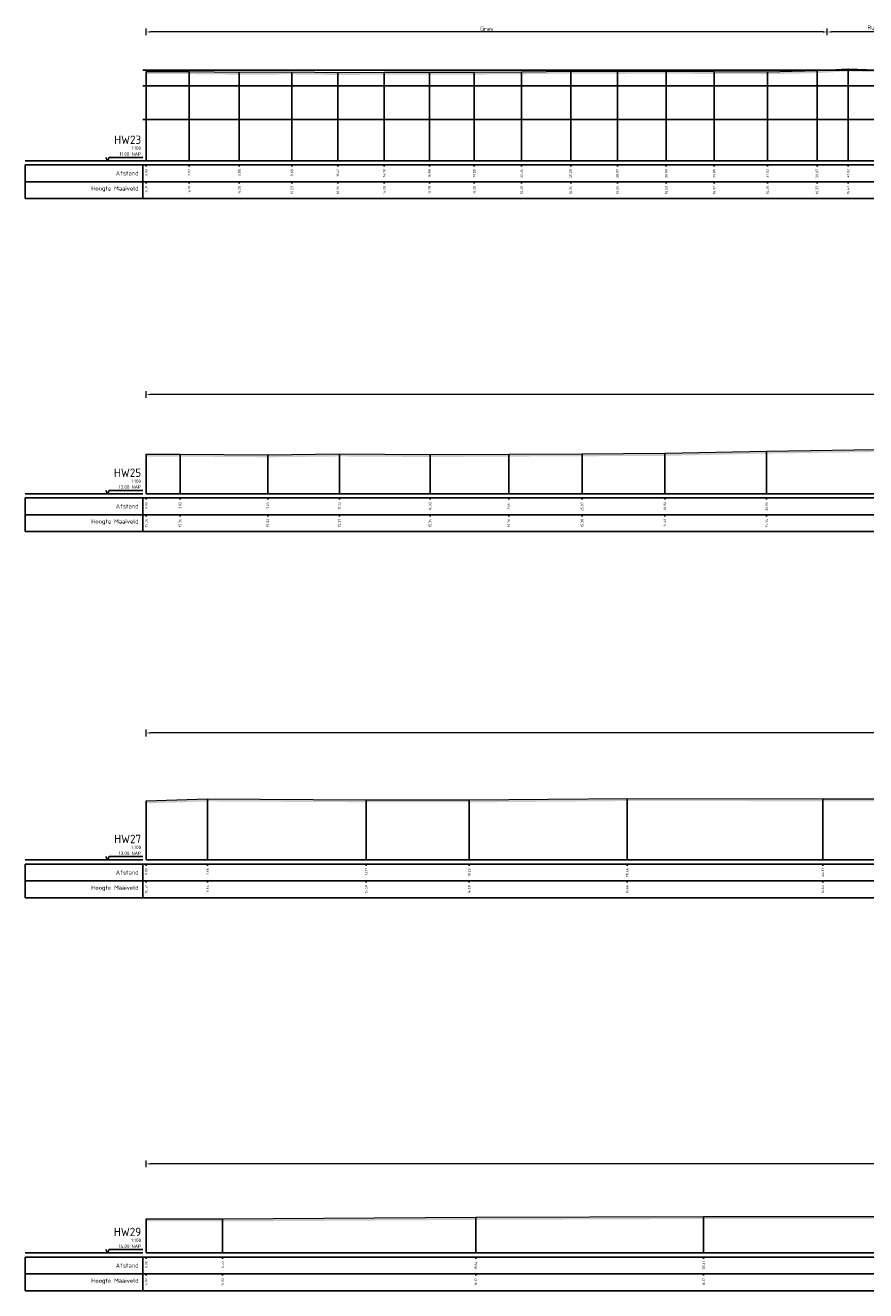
# Model space of a CAD drawing. Header units: metres. Extents: x 197883 to 206898, y 361907 to 364395.
# Tile 134 of 256: x 205777 to 205827, y 363709 to 363785. Entities that reach past the tile are written whole.
import ezdxf
from ezdxf.enums import TextEntityAlignment as Align

# ---------------------------------------------------------------- set-up
doc = ezdxf.new("R2010")
doc.units = ezdxf.units.M
doc.header["$PDMODE"] = 35
doc.header["$PDSIZE"] = 0.075
doc.layers.add('X-ME-AL-PROFIEL_HUIDIG MAAIVELD-GD', color=252, linetype='Continuous', lineweight=0)
doc.layers.add('X-XX-AL-DETAIL1-M', color=7, linetype='Continuous', lineweight=18)
doc.layers.add('X-ME-AL-PROFIELRASTER-S', color=7, linetype='Continuous')
doc.layers.add('X-XX-AL-HULPLIN-G', color=11, linetype='Continuous', lineweight=25, plot=False)
doc.styles.add('NLCS-ISO-ANNOTATIVE-T18', font='NLCS-ISO.ttf', dxfattribs={"height": 1.8})
doc.styles.add('NLCS-ISO-M100-T25', font='NLCS-ISO.ttf', dxfattribs={"height": 0.25})
doc.dimstyles.new('NLCS-M100-T25-PIJL_L2_H1', dxfattribs={"dimscale": 0.1, "dimtxt": 2.5, "dimasz": 2.5, "dimexe": 2, "dimexo": 2, "dimgap": 0.7, "dimtad": 1, "dimzin": 0, "dimdsep": 46, "dimtxsty": 'NLCS-ISO-M100-T25', "dimcen": 0, "dimdle": 2, "dimclrd": 256, "dimclre": 256, "dimclrt": 256, "dimadec": 1, "dimazin": 0, "dimtfac": 1, "dimtdec": 3, "dimtofl": 0, "dimtmove": 0, "dimatfit": 3, "dimfxl": 2, "dimfxlon": 1, "dimtfillclr": 256, "dimtolj": 1, "dimtzin": 0, "dimlwd": -1, "dimlwe": -1, "dimarcsym": 0})

# ---------------------------------------------------------------- blocks, each defined once
blk = doc.blocks.new('SAL-PROFIELRASTER-D')
at = {"color": 0, "linetype": 'ByBlock', "lineweight": -2, "flags": 128}
for points in [[(-2, 0), (-72, 0)], [(-24, 2), (-23, 0), (-22, 2), (-2, 2)], [(-72, -12.5), (-72, -2.5)], [(0, -2.5), (-72, -2.5)], [(-2, -12.5), (-2, -2.5)], [(0, -12.5), (-72, -12.5)]]:
    blk.add_lwpolyline(points, dxfattribs=at)
at = {"color": 0, "linetype": 'ByBlock', "lineweight": -2, "style": 'NLCS-ISO-ANNOTATIVE-T18'}
blk.add_text('NAP', height=2, dxfattribs=at).set_placement((-3, 3), align=Align.RIGHT)
blk.add_text('Afstand', height=2.5, dxfattribs=at).set_placement((-4.5, -7.5), align=Align.MIDDLE_RIGHT)
for tag, height, p in [('PROFIELNR', 5, (-3, 10)), ('SCHAAL', 2, (-3, 6.5)), ('NAP', 2, (-9.94, 3))]:
    blk.add_attdef(tag, text='', height=height, dxfattribs=at).set_placement(p, align=Align.RIGHT)
blk = doc.blocks.new('SAL-PROFIELRASTER_BALK_EIND1-D')
at = {"color": 0, "linetype": 'ByBlock', "lineweight": -2}
blk.add_line((1, -12.5), (1, -2.5), dxfattribs=at)
at = {"color": 0, "linetype": 'ByBlock', "lineweight": -2, "flags": 128}
for points in [[(0, 0), (1, 0)], [(0, -2.5), (1, -2.5)], [(0, -12.5), (1, -12.5)]]:
    blk.add_lwpolyline(points, dxfattribs=at)
blk = doc.blocks.new('SAL-PROFIELRASTER_BALK-D')
at = {"color": 0, "linetype": 'ByBlock', "lineweight": -2}
for p, q in [((-72, -12.5), (-72, -2.5)), ((-2, -2.5), (-2, -12.5)), ((0, -12.5), (-72, -12.5))]:
    blk.add_line(p, q, dxfattribs=at)
at = {"color": 0, "linetype": 'ByBlock', "lineweight": -2, "style": 'NLCS-ISO-ANNOTATIVE-T18'}
for tag, height, p in [('TITEL1', 2.5, (-4.5, -6.5)), ('TITEL2', 1.5, (-4.5, -9.5))]:
    blk.add_attdef(tag, text='', height=height, dxfattribs=at).set_placement(p, align=Align.MIDDLE_RIGHT)
blk = doc.blocks.new('SAL-PROFIELRASTER_BALK_EIND2-D')
at = {"color": 0, "linetype": 'ByBlock', "lineweight": -2}
for p, q in [((1, -2.5), (1, -12.5)), ((1, -12.5), (0, -12.5))]:
    blk.add_line(p, q, dxfattribs=at)
blk = doc.blocks.new('SAL-PROFIELRASTER_BALK_DATA-D')
at = {"color": 0, "linetype": 'ByBlock', "lineweight": -2}
blk.add_lwpolyline([(0, -3.5), (0, -2.5)], dxfattribs=at)
at = {"color": 0, "linetype": 'ByBlock', "lineweight": -2, "style": 'NLCS-ISO-ANNOTATIVE-T18'}
blk.add_attdef('GETAL', text='', height=1.5, rotation=90, dxfattribs=at).set_placement((0.75, -5), align=Align.RIGHT)
blk = doc.blocks.new('SAL-PROFIELRASTER_AANHAAL-D')
at = {"color": 9, "linetype": 'ByBlock', "lineweight": -2, "flags": 128}
blk.add_lwpolyline([(0, 1), (0, 0)], dxfattribs=at)
blk = doc.blocks.new('*D208')
at = {"layer": 'Defpoints', "color": 0, "transparency": 16777216}
for p in [(205783.859, 363784.301), (205783.859, 363776.632), (205824.439, 363776.632)]:
    blk.add_point(p, dxfattribs=at)
at = {"layer": 'X-XX-AL-DETAIL1-M', "color": 253, "transparency": 16777216}
for p, q in [((205783.859, 363784.101), (205783.859, 363784.501)), ((205824.189, 363784.301), (205784.109, 363784.301)), ((205824.439, 363784.101), (205824.439, 363784.501))]:
    blk.add_line(p, q, dxfattribs=at)
for points in [[(205784.109, 363784.343), (205784.109, 363784.26), (205783.859, 363784.301)], [(205824.189, 363784.343), (205824.189, 363784.26), (205824.439, 363784.301)]]:
    blk.add_solid(points, dxfattribs=at)
at = {"layer": 'X-XX-AL-DETAIL1-M', "color": 253, "transparency": 16777216, "insert": (205804.149, 363784.496), "char_height": 0.25, "attachment_point": 5, "style": 'NLCS-ISO-M100-T25'}
blk.add_mtext('\\A1;Gras', dxfattribs=at)
blk = doc.blocks.new('*D236')
at = {"layer": 'Defpoints', "color": 0, "transparency": 16777216}
for p in [(205824.439, 363784.301), (205824.439, 363776.632), (205830.289, 363776.632)]:
    blk.add_point(p, dxfattribs=at)
at = {"layer": 'X-XX-AL-DETAIL1-M', "color": 253, "transparency": 16777216}
for p, q in [((205824.439, 363784.101), (205824.439, 363784.501)), ((205830.039, 363784.301), (205824.689, 363784.301)), ((205830.289, 363784.101), (205830.289, 363784.501))]:
    blk.add_line(p, q, dxfattribs=at)
for points in [[(205824.689, 363784.343), (205824.689, 363784.26), (205824.439, 363784.301)], [(205830.039, 363784.343), (205830.039, 363784.26), (205830.289, 363784.301)]]:
    blk.add_solid(points, dxfattribs=at)
at = {"layer": 'X-XX-AL-DETAIL1-M', "color": 253, "transparency": 16777216, "insert": (205827.364, 363784.534), "char_height": 0.25, "attachment_point": 5, "style": 'NLCS-ISO-M100-T25'}
blk.add_mtext('\\A1;Ruigte', dxfattribs=at)
blk = doc.blocks.new('SAL-PROFIELRASTER-SOD')
at = {"color": 0, "linetype": 'ByBlock', "lineweight": -2, "flags": 128}
for points in [[(-2, 0), (-72, 0)], [(-24, 2), (-23, 0), (-22, 2), (-2, 2)], [(-72, -12.5), (-72, -2.5)], [(0, -2.5), (-72, -2.5)], [(-2, -12.5), (-2, -2.5)], [(0, -12.5), (-72, -12.5)]]:
    blk.add_lwpolyline(points, dxfattribs=at)
at = {"color": 0, "linetype": 'ByBlock', "lineweight": -2, "style": 'NLCS-ISO-ANNOTATIVE-T18'}
blk.add_text('NAP', height=2, dxfattribs=at).set_placement((-3, 3), align=Align.RIGHT)
blk.add_text('Afstand', height=2.5, dxfattribs=at).set_placement((-4.5, -7.5), align=Align.MIDDLE_RIGHT)
for tag, height, p in [('PROFIELNR', 5, (-3, 10)), ('SCHAAL', 2, (-3, 6.5)), ('NAP', 2, (-9.94, 3))]:
    blk.add_attdef(tag, text='', height=height, dxfattribs=at).set_placement(p, align=Align.RIGHT)
blk = doc.blocks.new('SAL-PROFIELRASTER_BALK_EIND1-SOD')
at = {"color": 0, "linetype": 'ByBlock', "lineweight": -2}
blk.add_line((1, -12.5), (1, -2.5), dxfattribs=at)
at = {"color": 0, "linetype": 'ByBlock', "lineweight": -2, "flags": 128}
for points in [[(0, 0), (1, 0)], [(0, -2.5), (1, -2.5)], [(0, -12.5), (1, -12.5)]]:
    blk.add_lwpolyline(points, dxfattribs=at)
blk = doc.blocks.new('SAL-PROFIELRASTER_BALK-SOD')
at = {"color": 0, "linetype": 'ByBlock', "lineweight": -2}
for p, q in [((-72, -12.5), (-72, -2.5)), ((-2, -2.5), (-2, -12.5)), ((0, -12.5), (-72, -12.5))]:
    blk.add_line(p, q, dxfattribs=at)
at = {"color": 0, "linetype": 'ByBlock', "lineweight": -2, "style": 'NLCS-ISO-ANNOTATIVE-T18'}
for tag, height, p in [('TITEL1', 2.5, (-4.5, -6.5)), ('TITEL2', 1.5, (-4.5, -9.5))]:
    blk.add_attdef(tag, text='', height=height, dxfattribs=at).set_placement(p, align=Align.MIDDLE_RIGHT)
blk = doc.blocks.new('SAL-PROFIELRASTER_BALK_EIND2-SOD')
at = {"color": 0, "linetype": 'ByBlock', "lineweight": -2}
for p, q in [((1, -2.5), (1, -12.5)), ((1, -12.5), (0, -12.5))]:
    blk.add_line(p, q, dxfattribs=at)
blk = doc.blocks.new('SAL-PROFIELRASTER_BALK_DATA-SOD')
at = {"color": 0, "linetype": 'ByBlock', "lineweight": -2}
blk.add_lwpolyline([(0, -3.5), (0, -2.5)], dxfattribs=at)
at = {"color": 0, "linetype": 'ByBlock', "lineweight": -2, "style": 'NLCS-ISO-ANNOTATIVE-T18'}
blk.add_attdef('GETAL', text='', height=1.5, rotation=90, dxfattribs=at).set_placement((0.75, -5), align=Align.RIGHT)
blk = doc.blocks.new('SAL-PROFIELRASTER_AANHAAL-SOD')
at = {"color": 9, "linetype": 'ByBlock', "lineweight": -2, "flags": 128}
blk.add_lwpolyline([(0, 1), (0, 0)], dxfattribs=at)
blk = doc.blocks.new('*D264')
at = {"layer": 'Defpoints', "color": 0, "transparency": 16777216}
for p in [(205783.859, 363762.711), (205783.859, 363756.798), (205875.585, 363756.798)]:
    blk.add_point(p, dxfattribs=at)
at = {"layer": 'X-XX-AL-DETAIL1-M', "color": 253, "transparency": 16777216}
for p, q in [((205783.859, 363762.511), (205783.859, 363762.911)), ((205875.335, 363762.711), (205784.109, 363762.711)), ((205875.585, 363762.511), (205875.585, 363762.911))]:
    blk.add_line(p, q, dxfattribs=at)
for points in [[(205784.109, 363762.752), (205784.109, 363762.669), (205783.859, 363762.711)], [(205875.335, 363762.752), (205875.335, 363762.669), (205875.585, 363762.711)]]:
    blk.add_solid(points, dxfattribs=at)
at = {"layer": 'X-XX-AL-DETAIL1-M', "color": 253, "transparency": 16777216, "insert": (205829.722, 363762.906), "char_height": 0.25, "attachment_point": 5, "style": 'NLCS-ISO-M100-T25'}
blk.add_mtext('\\A1;Gras', dxfattribs=at)
blk = doc.blocks.new('*D267')
at = {"layer": 'Defpoints', "color": 0, "transparency": 16777216}
for p in [(205783.859, 363742.546), (205783.859, 363734.984), (205881.861, 363734.984)]:
    blk.add_point(p, dxfattribs=at)
at = {"layer": 'X-XX-AL-DETAIL1-M', "color": 253, "transparency": 16777216}
for p, q in [((205783.859, 363742.346), (205783.859, 363742.746)), ((205881.861, 363742.346), (205881.861, 363742.746)), ((205881.611, 363742.546), (205784.109, 363742.546))]:
    blk.add_line(p, q, dxfattribs=at)
for points in [[(205784.109, 363742.588), (205784.109, 363742.505), (205783.859, 363742.546)], [(205881.611, 363742.588), (205881.611, 363742.505), (205881.861, 363742.546)]]:
    blk.add_solid(points, dxfattribs=at)
at = {"layer": 'X-XX-AL-DETAIL1-M', "color": 253, "transparency": 16777216, "insert": (205832.86, 363742.741), "char_height": 0.25, "attachment_point": 5, "style": 'NLCS-ISO-M100-T25'}
blk.add_mtext('\\A1;Gras', dxfattribs=at)
blk = doc.blocks.new('*D263')
at = {"layer": 'Defpoints', "color": 0, "transparency": 16777216}
for p in [(205783.859, 363716.881), (205783.859, 363711.578), (205883.551, 363711.578)]:
    blk.add_point(p, dxfattribs=at)
at = {"layer": 'X-XX-AL-DETAIL1-M', "color": 253, "transparency": 16777216}
for p, q in [((205783.859, 363716.681), (205783.859, 363717.081)), ((205883.551, 363716.681), (205883.551, 363717.081)), ((205883.301, 363716.881), (205784.109, 363716.881))]:
    blk.add_line(p, q, dxfattribs=at)
for points in [[(205784.109, 363716.922), (205784.109, 363716.839), (205783.859, 363716.881)], [(205883.301, 363716.922), (205883.301, 363716.839), (205883.551, 363716.881)]]:
    blk.add_solid(points, dxfattribs=at)
at = {"layer": 'X-XX-AL-DETAIL1-M', "color": 253, "transparency": 16777216, "insert": (205833.705, 363717.076), "char_height": 0.25, "attachment_point": 5, "style": 'NLCS-ISO-M100-T25'}
blk.add_mtext('\\A1;Gras ', dxfattribs=at)

msp = doc.modelspace()

# ---------------------------------------------------------------- hatches: boundary and pattern name
at = {"layer": 'X-ME-AL-PROFIEL_HUIDIG MAAIVELD-GD'}
h = msp.add_hatch(dxfattribs=at)
h.set_pattern_fill('AGR-MAAIVELD', color=256, scale=0.05, pattern_type=2)
h.set_pattern_definition([(45, (-18.044, 312.50274), (-0.25000007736, 0.25000007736), []), (45, (-18.0797, 312.53845), (0, 0.50000015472), [0.3535535, -0.3535535]), (45, (-18.11543, 312.57417), (0, 0.50000015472), [0.3535535, -0.3535535]), (45, (-18.15164, 312.6104), (0, 0.50000015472), [0.3535535, -0.3535535]), (45, (-18.18686, 312.6456), (0, 0.50000015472), [0.3535535, -0.3535535]), (45, (-18.22257, 312.6813), (0, 0.50000015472), [0.3535535, -0.3535535]), (45, (-18.2583, 312.71703), (0, 0.50000015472), [0.3535535, -0.3535535]), (315, (-18.044, 312.50274), (0.25000007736, 0.25000007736), []), (315, (-18.0083, 312.53845), (0.50000015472, -1e-16), [0.3535535, -0.3535535]), (315, (-17.97257, 312.57417), (0.50000015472, -1e-16), [0.3535535, -0.3535535]), (315, (-17.93636, 312.6104), (0.50000015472, -1e-16), [0.3535535, -0.3535535]), (315, (-17.90114, 312.6456), (0.50000015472, -1e-16), [0.3535535, -0.3535535]), (315, (-17.86543, 312.6813), (0.50000015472, -1e-16), [0.3535535, -0.3535535]), (315, (-17.8297, 312.71703), (0.50000015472, -1e-16), [0.3535535, -0.3535535])])
h.paths.add_polyline_path([(205874.304, 363781.765), (205871.765, 363781.873), (205868.818, 363781.941), (205866.364, 363782.022), (205863.706, 363782.022), (205860.884, 363782.053), (205858.194, 363781.991), (205856.952, 363781.6), (205855.979, 363781.189), (205854.628, 363780.7), (205853.14, 363780.273), (205851.448, 363779.975), (205850.961, 363779.78), (205850.391, 363779.534), (205849.525, 363779.589), (205848.887, 363779.79), (205848.759, 363779.822), (205847.738, 363779.886), (205846.284, 363779.918), (205844.84, 363779.975), (205842.989, 363779.883), (205841.205, 363779.854), (205839.684, 363779.843), (205839.211, 363779.685), (205838.979, 363779.586), (205838.165, 363779.575), (205837.829, 363779.698), (205837.162, 363780.017), (205835.255, 363780.179), (205833.585, 363780.249), (205831.989, 363780.604), (205830.678, 363780.901), (205829.437, 363781.585), (205827.889, 363782.035), (205825.681, 363782.104), (205823.831, 363782.002), (205820.876, 363781.935), (205817.705, 363781.955), (205814.849, 363781.961), (205811.933, 363781.957), (205809.152, 363781.976), (205806.219, 363781.934), (205803.409, 363781.913), (205800.743, 363781.915), (205798.038, 363781.911), (205795.282, 363781.887), (205792.545, 363781.921), (205789.409, 363781.91), (205786.426, 363781.941), (205783.859, 363781.942), (205783.859, 363781.792), (205786.426, 363781.791), (205789.409, 363781.76), (205792.545, 363781.771), (205795.282, 363781.737), (205798.038, 363781.761), (205800.743, 363781.765), (205803.409, 363781.763), (205806.219, 363781.784), (205809.152, 363781.826), (205811.933, 363781.807), (205814.849, 363781.811), (205817.705, 363781.805), (205820.876, 363781.785), (205823.831, 363781.852), (205825.681, 363781.954), (205827.889, 363781.885), (205829.437, 363781.435), (205830.678, 363780.751), (205831.989, 363780.454), (205833.585, 363780.099), (205835.255, 363780.029), (205837.162, 363779.867), (205837.829, 363779.548), (205838.165, 363779.425), (205838.979, 363779.436), (205839.211, 363779.535), (205839.684, 363779.693), (205841.205, 363779.704), (205842.989, 363779.733), (205844.84, 363779.825), (205846.284, 363779.768), (205847.738, 363779.736), (205848.759, 363779.672), (205848.887, 363779.64), (205849.525, 363779.439), (205850.391, 363779.384), (205850.961, 363779.63), (205851.448, 363779.825), (205853.14, 363780.123), (205854.628, 363780.55), (205855.979, 363781.039), (205856.952, 363781.45), (205858.194, 363781.841), (205860.884, 363781.903), (205863.706, 363781.872), (205866.364, 363781.872), (205868.818, 363781.791), (205871.765, 363781.723), (205874.304, 363781.615)])
h = msp.add_hatch(dxfattribs=at)
h.set_pattern_fill('AGR-MAAIVELD', color=256, scale=0.05, pattern_type=2)
h.set_pattern_definition([(45, (0, 20.5117), (-0.25000007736, 0.25000007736), []), (45, (-0.0357, 20.5474), (0, 0.50000015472), [0.3535535, -0.3535535]), (45, (-0.07143, 20.58312), (0, 0.50000015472), [0.3535535, -0.3535535]), (45, (-0.10764, 20.61934), (0, 0.50000015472), [0.3535535, -0.3535535]), (45, (-0.14286, 20.65455), (0, 0.50000015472), [0.3535535, -0.3535535]), (45, (-0.17857, 20.69027), (0, 0.50000015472), [0.3535535, -0.3535535]), (45, (-0.2143, 20.72598), (0, 0.50000015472), [0.3535535, -0.3535535]), (315, (0, 20.5117), (0.25000007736, 0.25000007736), []), (315, (0.0357, 20.5474), (0.50000015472, -1e-16), [0.3535535, -0.3535535]), (315, (0.07143, 20.58312), (0.50000015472, -1e-16), [0.3535535, -0.3535535]), (315, (0.10764, 20.61934), (0.50000015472, -1e-16), [0.3535535, -0.3535535]), (315, (0.14286, 20.65455), (0.50000015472, -1e-16), [0.3535535, -0.3535535]), (315, (0.17857, 20.69027), (0.50000015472, -1e-16), [0.3535535, -0.3535535]), (315, (0.2143, 20.72598), (0.50000015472, -1e-16), [0.3535535, -0.3535535])])
h.paths.add_polyline_path([(205875.585, 363759.794), (205875.585, 363759.644), (205871.032, 363759.594), (205865.882, 363759.369), (205861.747, 363759.61), (205856.383, 363759.538), (205851.616, 363759.511), (205845.667, 363759.566), (205836.511, 363759.697), (205828.663, 363759.296), (205820.818, 363759.189), (205814.761, 363759.054), (205809.831, 363759.03), (205805.47, 363759.009), (205800.774, 363758.985), (205795.374, 363759.018), (205791.101, 363758.97), (205785.878, 363759.011), (205783.859, 363759.004), (205783.859, 363759.154), (205785.878, 363759.161), (205791.101, 363759.12), (205795.374, 363759.168), (205800.774, 363759.135), (205805.47, 363759.159), (205809.831, 363759.18), (205814.761, 363759.204), (205820.818, 363759.339), (205828.663, 363759.446), (205836.511, 363759.847), (205845.667, 363759.716), (205851.616, 363759.661), (205856.383, 363759.688), (205861.747, 363759.76), (205865.882, 363759.519), (205871.032, 363759.744)])
h = msp.add_hatch(dxfattribs=at)
h.set_pattern_fill('AGR-MAAIVELD', color=256, scale=0.05, pattern_type=2)
h.set_pattern_definition([(45, (0, 45.31364), (-0.25000007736, 0.25000007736), []), (45, (-0.0357, 45.34935), (0, 0.50000015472), [0.3535535, -0.3535535]), (45, (-0.07143, 45.38506), (0, 0.50000015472), [0.3535535, -0.3535535]), (45, (-0.10764, 45.42128), (0, 0.50000015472), [0.3535535, -0.3535535]), (45, (-0.14286, 45.4565), (0, 0.50000015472), [0.3535535, -0.3535535]), (45, (-0.17857, 45.4922), (0, 0.50000015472), [0.3535535, -0.3535535]), (45, (-0.2143, 45.52792), (0, 0.50000015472), [0.3535535, -0.3535535]), (315, (0, 45.31364), (0.25000007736, 0.25000007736), []), (315, (0.0357, 45.34935), (0.50000015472, -1e-16), [0.3535535, -0.3535535]), (315, (0.07143, 45.38506), (0.50000015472, -1e-16), [0.3535535, -0.3535535]), (315, (0.10764, 45.42128), (0.50000015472, -1e-16), [0.3535535, -0.3535535]), (315, (0.14286, 45.4565), (0.50000015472, -1e-16), [0.3535535, -0.3535535]), (315, (0.17857, 45.4922), (0.50000015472, -1e-16), [0.3535535, -0.3535535]), (315, (0.2143, 45.52792), (0.50000015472, -1e-16), [0.3535535, -0.3535535])])
h.paths.add_polyline_path([(205881.861, 363737.935), (205881.861, 363737.785), (205865.305, 363738.022), (205852.502, 363738.294), (205851.453, 363738.635), (205850.55, 363738.503), (205835.849, 363738.482), (205824.173, 363738.482), (205812.52, 363738.492), (205803.111, 363738.412), (205796.965, 363738.42), (205787.515, 363738.469), (205783.859, 363738.352), (205783.859, 363738.502), (205787.515, 363738.619), (205796.965, 363738.57), (205803.111, 363738.562), (205812.52, 363738.642), (205824.173, 363738.632), (205835.849, 363738.632), (205850.55, 363738.653), (205851.453, 363738.785), (205852.502, 363738.444), (205865.305, 363738.172)])
h = msp.add_hatch(dxfattribs=at)
h.set_pattern_fill('AGR-MAAIVELD', color=256, scale=0.05, pattern_type=2)
h.set_pattern_definition([(45, (0, 63.19093), (-0.25000007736, 0.25000007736), []), (45, (-0.0357, 63.22664), (0, 0.50000015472), [0.3535535, -0.3535535]), (45, (-0.07143, 63.26236), (0, 0.50000015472), [0.3535535, -0.3535535]), (45, (-0.10764, 63.29857), (0, 0.50000015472), [0.3535535, -0.3535535]), (45, (-0.14286, 63.3338), (0, 0.50000015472), [0.3535535, -0.3535535]), (45, (-0.17857, 63.3695), (0, 0.50000015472), [0.3535535, -0.3535535]), (45, (-0.2143, 63.4052), (0, 0.50000015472), [0.3535535, -0.3535535]), (315, (0, 63.19093), (0.25000007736, 0.25000007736), []), (315, (0.0357, 63.22664), (0.50000015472, -1e-16), [0.3535535, -0.3535535]), (315, (0.07143, 63.26236), (0.50000015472, -1e-16), [0.3535535, -0.3535535]), (315, (0.10764, 63.29857), (0.50000015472, -1e-16), [0.3535535, -0.3535535]), (315, (0.14286, 63.3338), (0.50000015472, -1e-16), [0.3535535, -0.3535535]), (315, (0.17857, 63.3695), (0.50000015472, -1e-16), [0.3535535, -0.3535535]), (315, (0.2143, 63.4052), (0.50000015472, -1e-16), [0.3535535, -0.3535535])])
h.paths.add_polyline_path([(205883.551, 363713.882), (205883.551, 363713.732), (205880.856, 363713.753), (205871.788, 363713.741), (205857.704, 363713.556), (205847.112, 363713.474), (205843.283, 363713.516), (205830.808, 363713.592), (205817.073, 363713.601), (205803.502, 363713.548), (205788.405, 363713.45), (205783.859, 363713.453), (205783.859, 363713.603), (205788.405, 363713.6), (205803.502, 363713.698), (205817.073, 363713.751), (205830.808, 363713.742), (205843.283, 363713.666), (205847.112, 363713.624), (205857.704, 363713.706), (205871.788, 363713.891), (205880.856, 363713.903)])

# ---------------------------------------------------------------- linework, layer by layer
for points in [[(205783.859, 363781.942), (205786.426, 363781.941), (205789.409, 363781.91), (205792.545, 363781.921), (205795.282, 363781.887), (205798.038, 363781.911), (205800.743, 363781.915), (205803.409, 363781.913), (205806.219, 363781.934), (205809.152, 363781.976), (205811.933, 363781.957), (205814.849, 363781.961), (205817.705, 363781.955), (205820.876, 363781.935), (205823.831, 363782.002), (205825.681, 363782.104), (205827.889, 363782.035)], [(205783.859, 363759.154), (205785.878, 363759.161), (205791.101, 363759.12), (205795.374, 363759.168), (205800.774, 363759.135), (205805.47, 363759.159), (205809.831, 363759.18), (205814.761, 363759.204), (205820.818, 363759.339), (205828.663, 363759.446), (205836.511, 363759.847), (205845.667, 363759.716), (205851.616, 363759.661), (205856.383, 363759.688), (205861.747, 363759.76), (205865.882, 363759.519), (205871.032, 363759.744), (205875.585, 363759.794)], [(205783.859, 363738.502), (205787.515, 363738.619), (205796.965, 363738.57), (205803.111, 363738.562), (205812.52, 363738.642), (205824.173, 363738.632), (205835.849, 363738.632), (205850.55, 363738.653), (205851.453, 363738.785), (205852.502, 363738.444), (205865.305, 363738.172), (205881.861, 363737.935)], [(205783.859, 363713.603), (205788.405, 363713.6), (205803.502, 363713.698), (205817.073, 363713.751), (205830.808, 363713.742), (205843.283, 363713.666), (205847.112, 363713.624), (205857.704, 363713.706), (205871.788, 363713.891), (205880.856, 363713.903), (205883.551, 363713.882)]]:
    msp.add_lwpolyline(points, dxfattribs=at)
at = {"layer": 'X-XX-AL-HULPLIN-G'}
for points in [[(205783.659, 363782.032), (205900.288, 363782.032)], [(205783.659, 363781.092), (205900.288, 363781.092)], [(205783.659, 363779.092), (205900.288, 363779.092)], [(205783.659, 363776.632), (205900.288, 363776.632)]]:
    msp.add_lwpolyline(points, dxfattribs=at)

# ---------------------------------------------------------------- block references
at = {"layer": 'X-ME-AL-PROFIELRASTER-S'}
for name, p, yscale in [('SAL-PROFIELRASTER_AANHAAL-D', (205783.859, 363776.632), 5.309999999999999), ('SAL-PROFIELRASTER_AANHAAL-D', (205786.426, 363776.632), 5.309000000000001), ('SAL-PROFIELRASTER_AANHAAL-D', (205789.409, 363776.632), 5.277999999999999), ('SAL-PROFIELRASTER_AANHAAL-D', (205792.545, 363776.632), 5.289000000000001), ('SAL-PROFIELRASTER_AANHAAL-D', (205795.282, 363776.632), 5.254999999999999), ('SAL-PROFIELRASTER_AANHAAL-D', (205798.038, 363776.632), 5.279), ('SAL-PROFIELRASTER_AANHAAL-D', (205800.743, 363776.632), 5.283000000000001), ('SAL-PROFIELRASTER_AANHAAL-D', (205803.409, 363776.632), 5.280999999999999), ('SAL-PROFIELRASTER_AANHAAL-D', (205806.219, 363776.632), 5.302), ('SAL-PROFIELRASTER_AANHAAL-D', (205809.152, 363776.632), 5.344000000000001), ('SAL-PROFIELRASTER_AANHAAL-D', (205811.933, 363776.632), 5.324999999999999), ('SAL-PROFIELRASTER_AANHAAL-D', (205814.849, 363776.632), 5.329000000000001), ('SAL-PROFIELRASTER_AANHAAL-D', (205817.705, 363776.632), 5.323), ('SAL-PROFIELRASTER_AANHAAL-D', (205820.876, 363776.632), 5.303000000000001), ('SAL-PROFIELRASTER_AANHAAL-D', (205823.831, 363776.632), 5.370000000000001), ('SAL-PROFIELRASTER_AANHAAL-D', (205825.681, 363776.632), 5.472000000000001), ('SAL-PROFIELRASTER_AANHAAL-SOD', (205814.761, 363756.798), 2.4054985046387), ('SAL-PROFIELRASTER_AANHAAL-SOD', (205820.818, 363756.798), 2.540599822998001), ('SAL-PROFIELRASTER_AANHAAL-SOD', (205783.859, 363756.798), 2.3558006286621), ('SAL-PROFIELRASTER_AANHAAL-SOD', (205785.878, 363756.798), 2.3628997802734), ('SAL-PROFIELRASTER_AANHAAL-SOD', (205791.101, 363756.798), 2.321800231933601), ('SAL-PROFIELRASTER_AANHAAL-SOD', (205795.374, 363756.798), 2.369697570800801), ('SAL-PROFIELRASTER_AANHAAL-SOD', (205800.774, 363756.798), 2.3372993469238), ('SAL-PROFIELRASTER_AANHAAL-SOD', (205805.47, 363756.798), 2.3606986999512), ('SAL-PROFIELRASTER_AANHAAL-SOD', (205809.831, 363756.798), 2.3824005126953), ('SAL-PROFIELRASTER_AANHAAL-SOD', (205783.859, 363734.984), 3.518119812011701), ('SAL-PROFIELRASTER_AANHAAL-SOD', (205787.515, 363734.984), 3.6350212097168), ('SAL-PROFIELRASTER_AANHAAL-SOD', (205796.965, 363734.984), 3.586620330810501), ('SAL-PROFIELRASTER_AANHAAL-SOD', (205803.111, 363734.984), 3.578121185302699), ('SAL-PROFIELRASTER_AANHAAL-SOD', (205812.52, 363734.984), 3.658420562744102), ('SAL-PROFIELRASTER_AANHAAL-SOD', (205824.173, 363734.984), 3.647819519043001), ('SAL-PROFIELRASTER_AANHAAL-SOD', (205783.859, 363711.578), 2.024620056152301), ('SAL-PROFIELRASTER_AANHAAL-SOD', (205788.405, 363711.578), 2.021720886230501), ('SAL-PROFIELRASTER_AANHAAL-SOD', (205803.502, 363711.578), 2.120021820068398), ('SAL-PROFIELRASTER_AANHAAL-SOD', (205817.073, 363711.578), 2.172721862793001)]:
    msp.add_blockref(name, p, dxfattribs=dict(at, yscale=yscale))
at = {"layer": 'X-ME-AL-PROFIELRASTER-S', "xscale": 0.1, "yscale": 0.1, "zscale": 0.1}
for name, p, values in [('SAL-PROFIELRASTER-D', (205783.859, 363776.632), {'PROFIELNR': 'HW23', 'SCHAAL': '1:100', 'NAP': '11.00'}), ('SAL-PROFIELRASTER_BALK_DATA-D', (205783.859, 363776.632), {'GETAL': '0.00'}), ('SAL-PROFIELRASTER_BALK_DATA-D', (205786.426, 363776.632), {'GETAL': '2.57'}), ('SAL-PROFIELRASTER_BALK_DATA-D', (205789.409, 363776.632), {'GETAL': '5.55'}), ('SAL-PROFIELRASTER_BALK_DATA-D', (205792.545, 363776.632), {'GETAL': '8.69'}), ('SAL-PROFIELRASTER_BALK_DATA-D', (205795.282, 363776.632), {'GETAL': '11.42'}), ('SAL-PROFIELRASTER_BALK_DATA-D', (205798.038, 363776.632), {'GETAL': '14.18'}), ('SAL-PROFIELRASTER_BALK_DATA-D', (205800.743, 363776.632), {'GETAL': '16.88'}), ('SAL-PROFIELRASTER_BALK_DATA-D', (205803.409, 363776.632), {'GETAL': '19.55'}), ('SAL-PROFIELRASTER_BALK_DATA-D', (205806.219, 363776.632), {'GETAL': '22.36'}), ('SAL-PROFIELRASTER_BALK_DATA-D', (205809.152, 363776.632), {'GETAL': '25.29'}), ('SAL-PROFIELRASTER_BALK_DATA-D', (205811.933, 363776.632), {'GETAL': '28.07'}), ('SAL-PROFIELRASTER_BALK_DATA-D', (205814.849, 363776.632), {'GETAL': '30.99'}), ('SAL-PROFIELRASTER_BALK_DATA-D', (205817.705, 363776.632), {'GETAL': '33.85'}), ('SAL-PROFIELRASTER_BALK_DATA-D', (205820.876, 363776.632), {'GETAL': '37.02'}), ('SAL-PROFIELRASTER_BALK_DATA-D', (205823.831, 363776.632), {'GETAL': '39.97'}), ('SAL-PROFIELRASTER_BALK_DATA-D', (205825.681, 363776.632), {'GETAL': '41.82'}), ('SAL-PROFIELRASTER_BALK-D', (205783.859, 363775.632), {'TITEL1': 'Hoogte Maaiveld'}), ('SAL-PROFIELRASTER_BALK_DATA-D', (205783.859, 363775.632), {'GETAL': '16.31'}), ('SAL-PROFIELRASTER_BALK_DATA-D', (205786.426, 363775.632), {'GETAL': '16.31'}), ('SAL-PROFIELRASTER_BALK_DATA-D', (205789.409, 363775.632), {'GETAL': '16.28'}), ('SAL-PROFIELRASTER_BALK_DATA-D', (205792.545, 363775.632), {'GETAL': '16.29'}), ('SAL-PROFIELRASTER_BALK_DATA-D', (205795.282, 363775.632), {'GETAL': '16.26'}), ('SAL-PROFIELRASTER_BALK_DATA-D', (205798.038, 363775.632), {'GETAL': '16.28'}), ('SAL-PROFIELRASTER_BALK_DATA-D', (205800.743, 363775.632), {'GETAL': '16.28'}), ('SAL-PROFIELRASTER_BALK_DATA-D', (205803.409, 363775.632), {'GETAL': '16.28'}), ('SAL-PROFIELRASTER_BALK_DATA-D', (205806.219, 363775.632), {'GETAL': '16.30'}), ('SAL-PROFIELRASTER_BALK_DATA-D', (205809.152, 363775.632), {'GETAL': '16.34'}), ('SAL-PROFIELRASTER_BALK_DATA-D', (205811.933, 363775.632), {'GETAL': '16.33'}), ('SAL-PROFIELRASTER_BALK_DATA-D', (205814.849, 363775.632), {'GETAL': '16.33'}), ('SAL-PROFIELRASTER_BALK_DATA-D', (205817.705, 363775.632), {'GETAL': '16.32'}), ('SAL-PROFIELRASTER_BALK_DATA-D', (205820.876, 363775.632), {'GETAL': '16.30'}), ('SAL-PROFIELRASTER_BALK_DATA-D', (205823.831, 363775.632), {'GETAL': '16.37'}), ('SAL-PROFIELRASTER_BALK_DATA-D', (205825.681, 363775.632), {'GETAL': '16.47'}), ('SAL-PROFIELRASTER-SOD', (205783.859, 363756.798), {'PROFIELNR': 'HW25', 'SCHAAL': '1:100', 'NAP': '13.00'}), ('SAL-PROFIELRASTER_BALK_DATA-SOD', (205783.859, 363756.798), {'GETAL': '0.00'}), ('SAL-PROFIELRASTER_BALK_DATA-SOD', (205785.878, 363756.798), {'GETAL': '2.02'}), ('SAL-PROFIELRASTER_BALK_DATA-SOD', (205791.101, 363756.798), {'GETAL': '7.24'}), ('SAL-PROFIELRASTER_BALK_DATA-SOD', (205795.374, 363756.798), {'GETAL': '11.52'}), ('SAL-PROFIELRASTER_BALK_DATA-SOD', (205800.774, 363756.798), {'GETAL': '16.92'}), ('SAL-PROFIELRASTER_BALK_DATA-SOD', (205805.47, 363756.798), {'GETAL': '21.61'}), ('SAL-PROFIELRASTER_BALK_DATA-SOD', (205809.831, 363756.798), {'GETAL': '25.97'}), ('SAL-PROFIELRASTER_BALK_DATA-SOD', (205814.761, 363756.798), {'GETAL': '30.90'}), ('SAL-PROFIELRASTER_BALK_DATA-SOD', (205820.818, 363756.798), {'GETAL': '36.96'}), ('SAL-PROFIELRASTER_BALK-SOD', (205783.859, 363755.798), {'TITEL1': 'Hoogte Maaiveld'}), ('SAL-PROFIELRASTER_BALK_DATA-SOD', (205783.859, 363755.798), {'GETAL': '15.36'}), ('SAL-PROFIELRASTER_BALK_DATA-SOD', (205785.878, 363755.798), {'GETAL': '15.36'}), ('SAL-PROFIELRASTER_BALK_DATA-SOD', (205791.101, 363755.798), {'GETAL': '15.32'}), ('SAL-PROFIELRASTER_BALK_DATA-SOD', (205795.374, 363755.798), {'GETAL': '15.37'}), ('SAL-PROFIELRASTER_BALK_DATA-SOD', (205800.774, 363755.798), {'GETAL': '15.34'}), ('SAL-PROFIELRASTER_BALK_DATA-SOD', (205805.47, 363755.798), {'GETAL': '15.36'}), ('SAL-PROFIELRASTER_BALK_DATA-SOD', (205809.831, 363755.798), {'GETAL': '15.38'}), ('SAL-PROFIELRASTER_BALK_DATA-SOD', (205814.761, 363755.798), {'GETAL': '15.41'}), ('SAL-PROFIELRASTER_BALK_DATA-SOD', (205820.818, 363755.798), {'GETAL': '15.54'}), ('SAL-PROFIELRASTER-SOD', (205783.859, 363734.984), {'PROFIELNR': 'HW27', 'SCHAAL': '1:100', 'NAP': '13.00'}), ('SAL-PROFIELRASTER_BALK_DATA-SOD', (205783.859, 363734.984), {'GETAL': '0.00'}), ('SAL-PROFIELRASTER_BALK_DATA-SOD', (205787.515, 363734.984), {'GETAL': '3.66'}), ('SAL-PROFIELRASTER_BALK_DATA-SOD', (205796.965, 363734.984), {'GETAL': '13.11'}), ('SAL-PROFIELRASTER_BALK_DATA-SOD', (205803.111, 363734.984), {'GETAL': '19.25'}), ('SAL-PROFIELRASTER_BALK_DATA-SOD', (205812.52, 363734.984), {'GETAL': '28.66'}), ('SAL-PROFIELRASTER_BALK_DATA-SOD', (205824.173, 363734.984), {'GETAL': '40.31'}), ('SAL-PROFIELRASTER_BALK-SOD', (205783.859, 363733.984), {'TITEL1': 'Hoogte Maaiveld'}), ('SAL-PROFIELRASTER_BALK_DATA-SOD', (205783.859, 363733.984), {'GETAL': '16.52'}), ('SAL-PROFIELRASTER_BALK_DATA-SOD', (205787.515, 363733.984), {'GETAL': '16.64'}), ('SAL-PROFIELRASTER_BALK_DATA-SOD', (205796.965, 363733.984), {'GETAL': '16.59'}), ('SAL-PROFIELRASTER_BALK_DATA-SOD', (205803.111, 363733.984), {'GETAL': '16.58'}), ('SAL-PROFIELRASTER_BALK_DATA-SOD', (205812.52, 363733.984), {'GETAL': '16.66'}), ('SAL-PROFIELRASTER_BALK_DATA-SOD', (205824.173, 363733.984), {'GETAL': '16.65'}), ('SAL-PROFIELRASTER-SOD', (205783.859, 363711.578), {'PROFIELNR': 'HW29', 'SCHAAL': '1:100', 'NAP': '14.00'}), ('SAL-PROFIELRASTER_BALK_DATA-SOD', (205783.859, 363711.578), {'GETAL': '0.00'}), ('SAL-PROFIELRASTER_BALK_DATA-SOD', (205788.405, 363711.578), {'GETAL': '4.55'}), ('SAL-PROFIELRASTER_BALK_DATA-SOD', (205803.502, 363711.578), {'GETAL': '19.64'}), ('SAL-PROFIELRASTER_BALK_DATA-SOD', (205817.073, 363711.578), {'GETAL': '33.21'}), ('SAL-PROFIELRASTER_BALK-SOD', (205783.859, 363710.578), {'TITEL1': 'Hoogte Maaiveld'}), ('SAL-PROFIELRASTER_BALK_DATA-SOD', (205783.859, 363710.578), {'GETAL': '16.02'}), ('SAL-PROFIELRASTER_BALK_DATA-SOD', (205788.405, 363710.578), {'GETAL': '16.02'}), ('SAL-PROFIELRASTER_BALK_DATA-SOD', (205803.502, 363710.578), {'GETAL': '16.12'}), ('SAL-PROFIELRASTER_BALK_DATA-SOD', (205817.073, 363710.578), {'GETAL': '16.17'})]:
    msp.add_blockref(name, p, dxfattribs=at).add_auto_attribs(values)
at = {"layer": 'X-ME-AL-PROFIELRASTER-S', "yscale": 0.1}
for name, p, xscale, zscale in [('SAL-PROFIELRASTER_BALK_EIND1-D', (205783.859, 363776.632), 91.07036610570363, 91.07036610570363), ('SAL-PROFIELRASTER_BALK_EIND2-D', (205783.859, 363775.632), 91.07036610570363, 91.07036610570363), ('SAL-PROFIELRASTER_BALK_EIND1-SOD', (205783.859, 363756.798), 92.35136731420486, 92.35136731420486), ('SAL-PROFIELRASTER_BALK_EIND2-SOD', (205783.859, 363755.798), 92.35136731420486, 92.35136731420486), ('SAL-PROFIELRASTER_BALK_EIND1-SOD', (205783.859, 363734.984), 98.62687425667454, 98.62687425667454), ('SAL-PROFIELRASTER_BALK_EIND2-SOD', (205783.859, 363733.984), 98.62687425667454, 98.62687425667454), ('SAL-PROFIELRASTER_BALK_EIND1-SOD', (205783.859, 363711.578), 100.3173644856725, 100.3173644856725), ('SAL-PROFIELRASTER_BALK_EIND2-SOD', (205783.859, 363710.578), 100.3173644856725, 100.3173644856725)]:
    msp.add_blockref(name, p, dxfattribs=dict(at, xscale=xscale, zscale=zscale))

# ---------------------------------------------------------------- dimensions: what is measured, and where the dimension line sits
at = {"layer": 'X-XX-AL-DETAIL1-M', "color": 253}
for base, p1, p2, text, picture, middle in [((205783.859, 363784.301), (205824.439, 363776.632), (205783.859, 363776.632), 'Gras', '*D208', (205804.149, 363784.301)), ((205824.439, 363784.301), (205830.289, 363776.632), (205824.439, 363776.632), 'Ruigte', '*D236', (205827.364, 363784.301)), ((205783.859, 363762.711), (205875.585, 363756.798), (205783.859, 363756.798), 'Gras', '*D264', (205829.722, 363762.711)), ((205783.859, 363742.546), (205881.861, 363734.984), (205783.859, 363734.984), 'Gras', '*D267', (205832.86, 363742.546)), ((205783.859, 363716.881), (205883.551, 363711.578), (205783.859, 363711.578), 'Gras ', '*D263', (205833.705, 363716.881))]:
    dim = msp.add_linear_dim(base=base, p1=p1, p2=p2, text=text, dimstyle='NLCS-M100-T25-PIJL_L2_H1', override={"dimclrd": 253, "dimclre": 253, "dimclrt": 253}, dxfattribs=at)
    dim.commit()
    dim.dimension.update_dxf_attribs({"geometry": picture, "text_midpoint": middle, "dimtype": 160})

doc.saveas('drawing.dxf')
